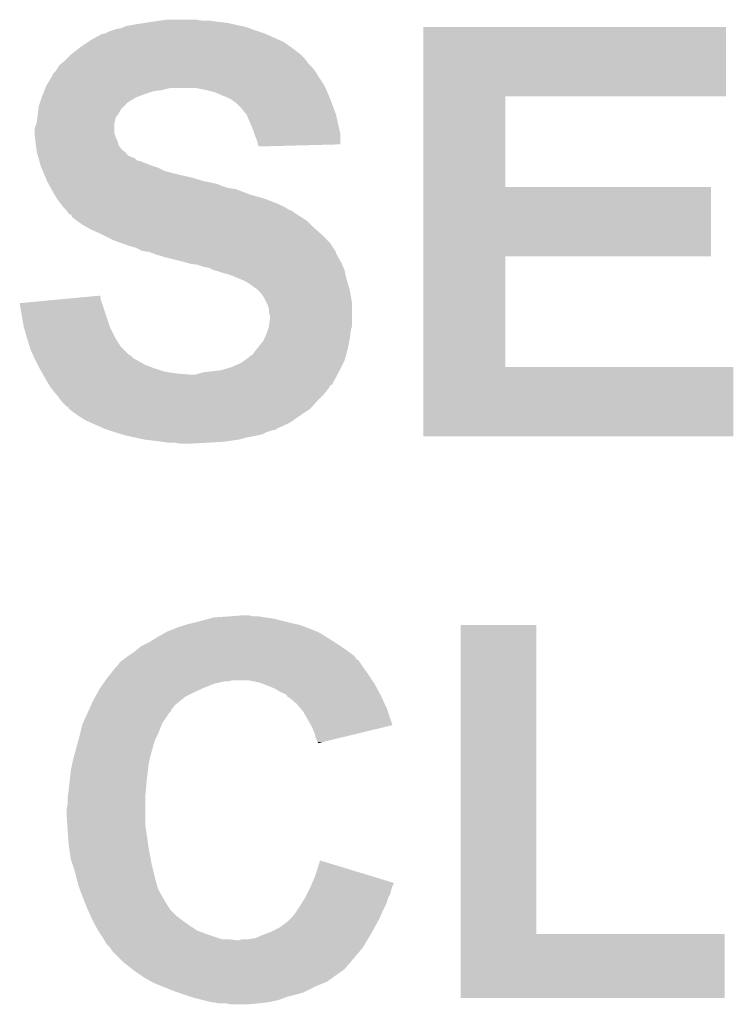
# Model space of a CAD drawing. Extents: x -0.05 to 0.95, y -0.15 to 2.1.
# Tile 23 of 38: x 0.15 to 0.22, y 1.45 to 1.55. Entities that reach past the tile are written whole.
import ezdxf

# ---------------------------------------------------------------- set-up
doc = ezdxf.new("R2010")
doc.units = 0
doc.layers.add('PAC1811_CLICK_V100A_GTO', color=14, linetype='CONTINUOUS')

msp = doc.modelspace()

# ---------------------------------------------------------------- linework, layer by layer
at = {"layer": 'PAC1811_CLICK_V100A_GTO'}
for points in [[(0.1631, 1.5467), (0.1638, 1.5468), (0.1672, 1.5467), (0.1666, 1.5468)], [(0.1587, 1.5458), (0.159, 1.5459), (0.1721, 1.5458), (0.171833, 1.5459)], [(0.159, 1.5459), (0.1595, 1.546), (0.171833, 1.5459), (0.171566, 1.546)], [(0.1595, 1.546), (0.15975, 1.5461), (0.171566, 1.546), (0.1713, 1.5461)], [(0.15975, 1.5461), (0.16, 1.5462), (0.1713, 1.5461), (0.17085, 1.5462)], [(0.16, 1.5462), (0.1611, 1.5464), (0.17085, 1.5462), (0.16995, 1.5464)], [(0.1611, 1.5464), (0.16175, 1.5465), (0.16995, 1.5464), (0.1695, 1.5465)], [(0.16175, 1.5465), (0.1624, 1.5466), (0.1695, 1.5465), (0.1686, 1.5466)], [(0.1624, 1.5466), (0.1631, 1.5467), (0.1686, 1.5466), (0.1679, 1.5467)], [(0.187901, 1.546099), (0.187901, 1.5461), (0.2163, 1.546099), (0.187901, 1.5461)], [(0.187901, 1.5396), (0.187901, 1.546099), (0.216299, 1.5396), (0.2163, 1.546099)], [(0.1567, 1.5449), (0.1578, 1.5455), (0.17435, 1.5449), (0.173, 1.5455)], [(0.158, 1.5455), (0.1584, 1.5457), (0.173, 1.5455), (0.1724, 1.5457)], [(0.1584, 1.5457), (0.1587, 1.5458), (0.1724, 1.5457), (0.1721, 1.5458)], [(0.1549, 1.5436), (0.155671, 1.5442), (0.1763, 1.5436), (0.1755, 1.5442)], [(0.155671, 1.5442), (0.1558, 1.5443), (0.1755, 1.5442), (0.17536, 1.5443)], [(0.1558, 1.5443), (0.1564, 1.5447), (0.17536, 1.5443), (0.1748, 1.5447)], [(0.1564, 1.5447), (0.1567, 1.5449), (0.1748, 1.5447), (0.17435, 1.5449)], [(0.1543, 1.543), (0.1544, 1.5431), (0.176875, 1.543), (0.1768, 1.5431)], [(0.1544, 1.5431), (0.1549, 1.5436), (0.1768, 1.5431), (0.1763, 1.5436)], [(0.1534, 1.542), (0.15364, 1.5424), (0.17772, 1.542), (0.1774, 1.5424)], [(0.15364, 1.5424), (0.1537, 1.5425), (0.1774, 1.5424), (0.1773, 1.5425)], [(0.1537, 1.5425), (0.15394, 1.5427), (0.1773, 1.5425), (0.1771, 1.5427)], [(0.15394, 1.5427), (0.1543, 1.543), (0.1771, 1.5427), (0.176875, 1.543)], [(0.15262, 1.5408), (0.15298, 1.5414), (0.1785, 1.5408), (0.1781, 1.5414)], [(0.15298, 1.5414), (0.1531, 1.5416), (0.1781, 1.5414), (0.17798, 1.5416)], [(0.1531, 1.5417), (0.1533, 1.5419), (0.17792, 1.5417), (0.1778, 1.5419)], [(0.1531, 1.5416), (0.1531, 1.5417), (0.17798, 1.5416), (0.17792, 1.5417)], [(0.1533, 1.5419), (0.1534, 1.542), (0.1778, 1.5419), (0.17772, 1.542)], [(0.15234, 1.5402), (0.15242, 1.5404), (0.1634, 1.5402), (0.1642, 1.5404)], [(0.15242, 1.5404), (0.1525, 1.5406), (0.1787, 1.5404), (0.1786, 1.5406)], [(0.1525, 1.5406), (0.15262, 1.5408), (0.1786, 1.5406), (0.1785, 1.5408)], [(0.1675, 1.5402), (0.1665, 1.5404), (0.1788, 1.5402), (0.1787, 1.5404)], [(0.1519, 1.539), (0.152067, 1.5395), (0.1601, 1.539), (0.1609, 1.5395)], [(0.152067, 1.5395), (0.1521, 1.5396), (0.1609, 1.5395), (0.161167, 1.5396)], [(0.1521, 1.5396), (0.15218, 1.5398), (0.161167, 1.5396), (0.1617, 1.5398)], [(0.15218, 1.5398), (0.1523, 1.5401), (0.1617, 1.5398), (0.1626, 1.5401)], [(0.1523, 1.5401), (0.15234, 1.5402), (0.1626, 1.5401), (0.1634, 1.5402)], [(0.1683, 1.54), (0.1675, 1.5402), (0.178886, 1.54), (0.1788, 1.5402)], [(0.169, 1.5397), (0.1683, 1.54), (0.179014, 1.5397), (0.178886, 1.54)], [(0.1695, 1.5395), (0.169, 1.5397), (0.1791, 1.5395), (0.179014, 1.5397)], [(0.1699, 1.5393), (0.1695, 1.5395), (0.179175, 1.5393), (0.1791, 1.5395)], [(0.1879, 1.5311), (0.187901, 1.539599), (0.195601, 1.5311), (0.1956, 1.539599)], [(0.187901, 1.539599), (0.187901, 1.5396), (0.1956, 1.539599), (0.216299, 1.5396)], [(0.151762, 1.5384), (0.1518, 1.5387), (0.1595, 1.5384), (0.1598, 1.5387)], [(0.1518, 1.5387), (0.1519, 1.539), (0.1598, 1.5387), (0.1601, 1.539)], [(0.1701, 1.5391), (0.1699, 1.5393), (0.17925, 1.5391), (0.179175, 1.5393)], [(0.1708, 1.5385), (0.1702, 1.5391), (0.179475, 1.5385), (0.17925, 1.5391)], [(0.1713, 1.5379), (0.1708, 1.5385), (0.1797, 1.5379), (0.179475, 1.5385)], [(0.1516, 1.5371), (0.151662, 1.5376), (0.1589, 1.5371), (0.159, 1.5376)], [(0.151662, 1.5376), (0.151713, 1.538), (0.159, 1.5376), (0.1593, 1.538)], [(0.151713, 1.538), (0.151762, 1.5384), (0.1593, 1.538), (0.1595, 1.5384)], [(0.1719, 1.5365), (0.1713, 1.5379), (0.180011, 1.5365), (0.1797, 1.5379)], [(0.1514, 1.5366), (0.1516, 1.5371), (0.1589, 1.5366), (0.1589, 1.5371)], [(0.1514, 1.5361), (0.1514, 1.5366), (0.1589, 1.5361), (0.1589, 1.5366)], [(0.151433, 1.5358), (0.1514, 1.5361), (0.159, 1.5358), (0.1589, 1.5361)], [(0.151478, 1.5354), (0.151433, 1.5358), (0.1592, 1.5354), (0.159, 1.5358)], [(0.172033, 1.5361), (0.1719, 1.5365), (0.1801, 1.5361), (0.180011, 1.5365)], [(0.1721, 1.5359), (0.172033, 1.5361), (0.1801, 1.5359), (0.1801, 1.5361)], [(0.1723, 1.5354), (0.1721, 1.5359), (0.180099, 1.5354), (0.1801, 1.5359)], [(0.1515, 1.5352), (0.151478, 1.5354), (0.15925, 1.5352), (0.1592, 1.5354)], [(0.151525, 1.535), (0.1515, 1.5352), (0.1593, 1.535), (0.15925, 1.5352)], [(0.151575, 1.5346), (0.151525, 1.535), (0.1596, 1.5346), (0.1593, 1.535)], [(0.172375, 1.5351), (0.1723, 1.5354), (0.180099, 1.5351), (0.180099, 1.5354)], [(0.1724, 1.535), (0.172375, 1.5351), (0.176236, 1.535), (0.180099, 1.5351)], [(0.1724, 1.534901), (0.1724, 1.535), (0.1724, 1.534901), (0.176236, 1.535)], [(0.1516, 1.5344), (0.151575, 1.5346), (0.159866, 1.5344), (0.1596, 1.5346)], [(0.151629, 1.5343), (0.1516, 1.5344), (0.16, 1.5343), (0.159866, 1.5344)], [(0.151657, 1.5342), (0.151629, 1.5343), (0.16, 1.5342), (0.16, 1.5343)], [(0.151714, 1.534), (0.151657, 1.5342), (0.1603, 1.534), (0.16, 1.5342)], [(0.151743, 1.5339), (0.151714, 1.534), (0.1605, 1.5339), (0.1603, 1.534)], [(0.151772, 1.5338), (0.151743, 1.5339), (0.1608, 1.5338), (0.1605, 1.5339)], [(0.151829, 1.5336), (0.151772, 1.5338), (0.161, 1.5336), (0.1608, 1.5338)], [(0.151857, 1.5335), (0.151829, 1.5336), (0.1614, 1.5335), (0.161, 1.5336)], [(0.151971, 1.5331), (0.151857, 1.5335), (0.1624, 1.5331), (0.1614, 1.5335)], [(0.152, 1.533), (0.151971, 1.5331), (0.1627, 1.533), (0.1624, 1.5331)], [(0.152043, 1.5329), (0.152, 1.533), (0.163, 1.5329), (0.1627, 1.533)], [(0.152171, 1.5326), (0.152043, 1.5329), (0.1636, 1.5326), (0.163, 1.5329)], [(0.152343, 1.5322), (0.152171, 1.5326), (0.1652, 1.5322), (0.1636, 1.5326)], [(0.152429, 1.532), (0.152343, 1.5322), (0.1661, 1.532), (0.1652, 1.5322)], [(0.152557, 1.5317), (0.152429, 1.532), (0.1671, 1.5317), (0.1661, 1.532)], [(0.1526, 1.5316), (0.152557, 1.5317), (0.1674, 1.5316), (0.1671, 1.5317)], [(0.152655, 1.5315), (0.1526, 1.5316), (0.168, 1.5315), (0.1676, 1.5316)], [(0.152709, 1.5314), (0.152655, 1.5315), (0.1685, 1.5314), (0.168, 1.5315)], [(0.152818, 1.5312), (0.152709, 1.5314), (0.169, 1.5312), (0.1685, 1.5314)], [(0.152927, 1.531), (0.152818, 1.5312), (0.1696, 1.531), (0.169, 1.5312)], [(0.1879, 1.531099), (0.1879, 1.5311), (0.2149, 1.531099), (0.195601, 1.5311)], [(0.1879, 1.5246), (0.1879, 1.531099), (0.214899, 1.5246), (0.2149, 1.531099)], [(0.152982, 1.5309), (0.152927, 1.531), (0.1703, 1.5309), (0.1696, 1.531)], [(0.1532, 1.5305), (0.152982, 1.5309), (0.17134, 1.5305), (0.1703, 1.5309)], [(0.15326, 1.5304), (0.1532, 1.5305), (0.1716, 1.5304), (0.17134, 1.5305)], [(0.1535, 1.53), (0.15326, 1.5304), (0.173, 1.53), (0.1716, 1.5304)], [(0.153875, 1.5295), (0.1535, 1.53), (0.1743, 1.5295), (0.173, 1.53)], [(0.1541, 1.5292), (0.153875, 1.5295), (0.1749, 1.5292), (0.1743, 1.5295)], [(0.1544, 1.5289), (0.1541, 1.5292), (0.1754, 1.5289), (0.1749, 1.5292)], [(0.1546, 1.5286), (0.1544, 1.5289), (0.1759, 1.5286), (0.1755, 1.5289)], [(0.1544, 1.5289), (0.1544, 1.5289), (0.1755, 1.5289), (0.1754, 1.5289)], [(0.1548, 1.5285), (0.154601, 1.5286), (0.176067, 1.5285), (0.1759, 1.5286)], [(0.1549, 1.5284), (0.1548, 1.5285), (0.176233, 1.5284), (0.176067, 1.5285)], [(0.1549, 1.5283), (0.1549, 1.5284), (0.1764, 1.5283), (0.176233, 1.5284)], [(0.1554, 1.5279), (0.1549, 1.5283), (0.177, 1.5279), (0.1764, 1.5283)], [(0.156, 1.5275), (0.1554, 1.5279), (0.1774, 1.5275), (0.177, 1.5279)], [(0.15635, 1.5273), (0.156, 1.5275), (0.1776, 1.5273), (0.1774, 1.5275)], [(0.1567, 1.5271), (0.15635, 1.5273), (0.177829, 1.5271), (0.1776, 1.5273)], [(0.1574, 1.5268), (0.1567, 1.5271), (0.178172, 1.5268), (0.177829, 1.5271)], [(0.1578, 1.5266), (0.1574, 1.5268), (0.1784, 1.5266), (0.178172, 1.5268)], [(0.1588, 1.5261), (0.1578, 1.5266), (0.1789, 1.5261), (0.1784, 1.5266)], [(0.15936, 1.5259), (0.1588, 1.5261), (0.1791, 1.5259), (0.1789, 1.5261)], [(0.1602, 1.5256), (0.15936, 1.5259), (0.1793, 1.5256), (0.1791, 1.5259)], [(0.1609, 1.5254), (0.1602, 1.5256), (0.179433, 1.5254), (0.1793, 1.5256)], [(0.1615, 1.5251), (0.1609, 1.5254), (0.179633, 1.5251), (0.179433, 1.5254)], [(0.1622, 1.525), (0.1615, 1.5251), (0.1797, 1.525), (0.179633, 1.5251)], [(0.16245, 1.5249), (0.1622, 1.525), (0.1797, 1.5249), (0.1797, 1.525)], [(0.1627, 1.5248), (0.16245, 1.5249), (0.17975, 1.5248), (0.1797, 1.5249)], [(0.163, 1.5247), (0.1627, 1.5248), (0.1798, 1.5247), (0.17975, 1.5248)], [(0.1634, 1.5246), (0.163, 1.5247), (0.17985, 1.5246), (0.1798, 1.5247)], [(0.1636, 1.5245), (0.1634, 1.5246), (0.1799, 1.5245), (0.17985, 1.5246)], [(0.1653, 1.5241), (0.1637, 1.5245), (0.18014, 1.5241), (0.1799, 1.5245)], [(0.16565, 1.524), (0.1653, 1.5241), (0.1802, 1.524), (0.18014, 1.5241)], [(0.166, 1.5239), (0.16565, 1.524), (0.180243, 1.5239), (0.1802, 1.524)], [(0.1667, 1.5238), (0.166, 1.5239), (0.180286, 1.5238), (0.180243, 1.5239)], [(0.1673, 1.5236), (0.1667, 1.5238), (0.180371, 1.5236), (0.180286, 1.5238)], [(0.1879, 1.524599), (0.1879, 1.5246), (0.1956, 1.524599), (0.214899, 1.5246)], [(0.1879, 1.5142), (0.1879, 1.524599), (0.195601, 1.5142), (0.1956, 1.524599)], [(0.1678, 1.5235), (0.1673, 1.5236), (0.180414, 1.5235), (0.180371, 1.5236)], [(0.1682, 1.5233), (0.1678, 1.5235), (0.1805, 1.5233), (0.180414, 1.5235)], [(0.1686, 1.5232), (0.1682, 1.5233), (0.180522, 1.5232), (0.1805, 1.5233)], [(0.1692, 1.523), (0.1686, 1.5232), (0.180567, 1.523), (0.180522, 1.5232)], [(0.1696, 1.5229), (0.1692, 1.523), (0.180589, 1.5229), (0.180567, 1.523)], [(0.1698, 1.5228), (0.1696, 1.5229), (0.180611, 1.5228), (0.180589, 1.5229)], [(0.1706, 1.5225), (0.1699, 1.5228), (0.180678, 1.5225), (0.180611, 1.5228)], [(0.17085, 1.5224), (0.1706, 1.5225), (0.1807, 1.5224), (0.180678, 1.5225)], [(0.1711, 1.5223), (0.17085, 1.5224), (0.18073, 1.5223), (0.1807, 1.5224)], [(0.1716, 1.522), (0.1711, 1.5223), (0.18082, 1.522), (0.18073, 1.5223)], [(0.172, 1.5217), (0.1716, 1.522), (0.18091, 1.5217), (0.18082, 1.522)], [(0.1723, 1.5215), (0.172, 1.5217), (0.18097, 1.5215), (0.18091, 1.5217)], [(0.1724, 1.5214), (0.1723, 1.5215), (0.181, 1.5214), (0.18097, 1.5215)], [(0.1726, 1.5212), (0.1724, 1.5214), (0.181033, 1.5212), (0.181, 1.5214)], [(0.1729, 1.5208), (0.1726, 1.5212), (0.1811, 1.5208), (0.181033, 1.5212)], [(0.150001, 1.5202), (0.151072, 1.5203), (0.157733, 1.5202), (0.1577, 1.5203)], [(0.1502, 1.519), (0.150001, 1.5202), (0.158133, 1.519), (0.157733, 1.5202)], [(0.151072, 1.5203), (0.153214, 1.5205), (0.1577, 1.5203), (0.1576, 1.5205)], [(0.153214, 1.5205), (0.156428, 1.5208), (0.1576, 1.5205), (0.1576, 1.5208)], [(0.156428, 1.5208), (0.1575, 1.5209), (0.1576, 1.5208), (0.1575, 1.5209)], [(0.1732, 1.5202), (0.1729, 1.5208), (0.1812, 1.5202), (0.1811, 1.5208)], [(0.1733, 1.52), (0.1732, 1.5202), (0.1812, 1.52), (0.1812, 1.5202)], [(0.1734, 1.5197), (0.1733, 1.52), (0.1812, 1.5197), (0.1812, 1.52)], [(0.1734, 1.5193), (0.1734, 1.5197), (0.1812, 1.5193), (0.1812, 1.5197)], [(0.1735, 1.519), (0.1734, 1.5193), (0.1812, 1.519), (0.1812, 1.5193)], [(0.1504, 1.5179), (0.1502, 1.519), (0.1585, 1.5179), (0.158133, 1.519)], [(0.1734, 1.518), (0.1735, 1.5188), (0.1812, 1.518), (0.1812, 1.5188)], [(0.1735, 1.5188), (0.1735, 1.519), (0.1812, 1.5188), (0.1812, 1.519)], [(0.1507, 1.5169), (0.1504, 1.5179), (0.159, 1.5169), (0.1585, 1.5179)], [(0.172986, 1.5169), (0.1732, 1.5174), (0.181, 1.5169), (0.181062, 1.5174)], [(0.1732, 1.5174), (0.1733, 1.5177), (0.181062, 1.5174), (0.1811, 1.5177)], [(0.1733, 1.5177), (0.1734, 1.518), (0.1811, 1.5177), (0.1812, 1.518)], [(0.15094, 1.5161), (0.1507, 1.5169), (0.1595, 1.5161), (0.159, 1.5169)], [(0.17226, 1.5159), (0.1729, 1.5167), (0.1808, 1.5159), (0.18096, 1.5167)], [(0.1729, 1.5167), (0.172986, 1.5169), (0.18096, 1.5167), (0.181, 1.5169)], [(0.151, 1.5159), (0.15094, 1.5161), (0.1597, 1.5159), (0.1595, 1.5161)], [(0.151267, 1.5153), (0.151, 1.5159), (0.1603, 1.5153), (0.1597, 1.5159)], [(0.1716, 1.5152), (0.1719, 1.5154), (0.180609, 1.5152), (0.180664, 1.5154)], [(0.1719, 1.5154), (0.1721, 1.5157), (0.180664, 1.5154), (0.180745, 1.5157)], [(0.1721, 1.5157), (0.17226, 1.5159), (0.180745, 1.5157), (0.1808, 1.5159)], [(0.1514, 1.515), (0.151267, 1.5153), (0.1607, 1.515), (0.1604, 1.5153)], [(0.151267, 1.5153), (0.151267, 1.5153), (0.1604, 1.5153), (0.1603, 1.5153)], [(0.1515, 1.5148), (0.1514, 1.515), (0.1611, 1.5148), (0.1607, 1.515)], [(0.1517, 1.5144), (0.1515, 1.5148), (0.1618, 1.5144), (0.1611, 1.5148)], [(0.1699, 1.5142), (0.1708, 1.5146), (0.1802, 1.5142), (0.1804, 1.5146)], [(0.1708, 1.5146), (0.17108, 1.5148), (0.1804, 1.5146), (0.1805, 1.5148)], [(0.17108, 1.5148), (0.1715, 1.5151), (0.1805, 1.5148), (0.180582, 1.5151)], [(0.1715, 1.5151), (0.1716, 1.5152), (0.180582, 1.5151), (0.180609, 1.5152)], [(0.1518, 1.5142), (0.1517, 1.5144), (0.162333, 1.5142), (0.1618, 1.5144)], [(0.151857, 1.5141), (0.1518, 1.5142), (0.1626, 1.5141), (0.162333, 1.5142)], [(0.152029, 1.5138), (0.151857, 1.5141), (0.1635, 1.5138), (0.1626, 1.5141)], [(0.152143, 1.5136), (0.152029, 1.5138), (0.1647, 1.5136), (0.1635, 1.5138)], [(0.1522, 1.5135), (0.152143, 1.5136), (0.1659, 1.5135), (0.1647, 1.5136)], [(0.1665, 1.5135), (0.1672, 1.5137), (0.179836, 1.5135), (0.179945, 1.5137)], [(0.1672, 1.5137), (0.168, 1.5138), (0.179945, 1.5137), (0.18, 1.5138)], [(0.168, 1.5138), (0.1689, 1.5139), (0.18, 1.5138), (0.18005, 1.5139)], [(0.1689, 1.5139), (0.1699, 1.5142), (0.18005, 1.5139), (0.1802, 1.5142)], [(0.1879, 1.514199), (0.1879, 1.5142), (0.217, 1.514199), (0.195601, 1.5142)], [(0.1879, 1.507701), (0.1879, 1.514199), (0.216999, 1.507701), (0.217, 1.514199)], [(0.1526, 1.5128), (0.1522, 1.5135), (0.179455, 1.5128), (0.179836, 1.5135)], [(0.15266, 1.5127), (0.1526, 1.5128), (0.1794, 1.5127), (0.179455, 1.5128)], [(0.15272, 1.5126), (0.15266, 1.5127), (0.179399, 1.5126), (0.1794, 1.5127)], [(0.15278, 1.5125), (0.15272, 1.5126), (0.1792, 1.5125), (0.179399, 1.5126)], [(0.1529, 1.5123), (0.15278, 1.5125), (0.179067, 1.5123), (0.1792, 1.5125)], [(0.15298, 1.5122), (0.1529, 1.5123), (0.179, 1.5122), (0.179067, 1.5123)], [(0.15338, 1.5117), (0.15298, 1.5122), (0.1786, 1.5117), (0.179, 1.5122)], [(0.1537, 1.5113), (0.15338, 1.5117), (0.1782, 1.5113), (0.1786, 1.5117)], [(0.15385, 1.5111), (0.1537, 1.5113), (0.178, 1.5111), (0.1782, 1.5113)], [(0.154, 1.5109), (0.15385, 1.5111), (0.177825, 1.5109), (0.178, 1.5111)], [(0.1544, 1.5105), (0.154, 1.5109), (0.177475, 1.5105), (0.177825, 1.5109)], [(0.154599, 1.5104), (0.1544, 1.5105), (0.177388, 1.5104), (0.177475, 1.5105)], [(0.1546, 1.5103), (0.154599, 1.5104), (0.1773, 1.5103), (0.177388, 1.5104)], [(0.1554, 1.5097), (0.154601, 1.5103), (0.1764, 1.5097), (0.1773, 1.5103)], [(0.1562, 1.5092), (0.1554, 1.5097), (0.175686, 1.5092), (0.1764, 1.5097)], [(0.15665, 1.509), (0.1562, 1.5092), (0.1754, 1.509), (0.175686, 1.5092)], [(0.158, 1.5084), (0.15665, 1.509), (0.1741, 1.5084), (0.1754, 1.509)], [(0.1583, 1.5083), (0.158, 1.5084), (0.174, 1.5083), (0.1741, 1.5084)], [(0.1589, 1.5081), (0.1583, 1.5083), (0.1732, 1.5081), (0.1738, 1.5083)], [(0.1583, 1.5083), (0.1583, 1.5083), (0.1738, 1.5083), (0.174, 1.5083)], [(0.159567, 1.5079), (0.1589, 1.5081), (0.1728, 1.5079), (0.1732, 1.5081)], [(0.1599, 1.5078), (0.159567, 1.5079), (0.1724, 1.5078), (0.1728, 1.5079)], [(0.16035, 1.5077), (0.1599, 1.5078), (0.1719, 1.5077), (0.1724, 1.5078)], [(0.1608, 1.5076), (0.16035, 1.5077), (0.1713, 1.5076), (0.1719, 1.5077)], [(0.1617, 1.5074), (0.1608, 1.5076), (0.1706, 1.5074), (0.1713, 1.5076)], [(0.1633, 1.5072), (0.1617, 1.5074), (0.1692, 1.5072), (0.1706, 1.5074)], [(0.164, 1.5071), (0.1633, 1.5072), (0.1676, 1.5071), (0.1692, 1.5072)], [(0.1651, 1.507), (0.1646, 1.5071), (0.1658, 1.507), (0.1676, 1.5071)], [(0.216999, 1.5077), (0.1879, 1.507701), (0.216999, 1.5077), (0.216999, 1.507701)], [(0.1671, 1.4904), (0.167833, 1.4906), (0.1746, 1.4904), (0.1738, 1.4906)], [(0.167833, 1.4906), (0.1682, 1.4907), (0.1738, 1.4906), (0.1731, 1.4907)], [(0.1682, 1.4907), (0.1696, 1.4908), (0.1731, 1.4907), (0.1725, 1.4908)], [(0.1696, 1.4908), (0.1709, 1.4909), (0.172, 1.4908), (0.1715, 1.4909)], [(0.1639, 1.4894), (0.16465, 1.4897), (0.17785, 1.4894), (0.1771, 1.4897)], [(0.16465, 1.4897), (0.1649, 1.4898), (0.1771, 1.4897), (0.176833, 1.4898)], [(0.1649, 1.4898), (0.165566, 1.49), (0.176833, 1.4898), (0.1763, 1.49)], [(0.165566, 1.49), (0.1659, 1.4901), (0.1763, 1.49), (0.17585, 1.4901)], [(0.1659, 1.4901), (0.1663, 1.4902), (0.17585, 1.4901), (0.1754, 1.4902)], [(0.1663, 1.4902), (0.1671, 1.4904), (0.1754, 1.4902), (0.1746, 1.4904)], [(0.1914, 1.461), (0.191401, 1.489999), (0.198501, 1.461), (0.1985, 1.489999)], [(0.191401, 1.489999), (0.191401, 1.49), (0.1985, 1.489999), (0.191401, 1.49)], [(0.1622, 1.4884), (0.163, 1.4889), (0.17954, 1.4884), (0.17874, 1.4889)], [(0.163, 1.4889), (0.16372, 1.4893), (0.17874, 1.4889), (0.1781, 1.4893)], [(0.16372, 1.4893), (0.1639, 1.4894), (0.1781, 1.4893), (0.17785, 1.4894)], [(0.1608, 1.4875), (0.16104, 1.4877), (0.180867, 1.4875), (0.1806, 1.4877)], [(0.16104, 1.4877), (0.1614, 1.488), (0.1806, 1.4877), (0.18015, 1.488)], [(0.1614, 1.488), (0.162, 1.4883), (0.18015, 1.488), (0.1797, 1.4883)], [(0.162, 1.4883), (0.1622, 1.4884), (0.1797, 1.4883), (0.17954, 1.4884)], [(0.159666, 1.4867), (0.1598, 1.4868), (0.1818, 1.4867), (0.1816, 1.4868)], [(0.1598, 1.4868), (0.160066, 1.487), (0.1816, 1.4868), (0.1815, 1.487)], [(0.160066, 1.487), (0.1602, 1.4871), (0.1815, 1.487), (0.1814, 1.4871)], [(0.1602, 1.4871), (0.1608, 1.4875), (0.1814, 1.4871), (0.180867, 1.4875)], [(0.15852, 1.4854), (0.159, 1.486), (0.1827, 1.4854), (0.182272, 1.486)], [(0.159, 1.486), (0.1591, 1.4861), (0.182272, 1.486), (0.1822, 1.4861)], [(0.1591, 1.4861), (0.1592, 1.4862), (0.1822, 1.4861), (0.182133, 1.4862)], [(0.1592, 1.4862), (0.1594, 1.4865), (0.182133, 1.4862), (0.181933, 1.4865)], [(0.1594, 1.4865), (0.159666, 1.4867), (0.181933, 1.4865), (0.1818, 1.4867)], [(0.15806, 1.4848), (0.1582, 1.485), (0.1831, 1.4848), (0.182967, 1.485)], [(0.1582, 1.485), (0.15852, 1.4854), (0.182967, 1.485), (0.1827, 1.4854)], [(0.157282, 1.4836), (0.1575, 1.484), (0.1662, 1.4836), (0.16708, 1.484)], [(0.1575, 1.484), (0.15757, 1.4841), (0.16708, 1.484), (0.1673, 1.4841)], [(0.15757, 1.4841), (0.15785, 1.4845), (0.1673, 1.4841), (0.1683, 1.4845)], [(0.15785, 1.4845), (0.15799, 1.4847), (0.1683, 1.4845), (0.1692, 1.4847)], [(0.15799, 1.4847), (0.15806, 1.4848), (0.1696, 1.4847), (0.1699, 1.4848)], [(0.15806, 1.4848), (0.15806, 1.4848), (0.1699, 1.4848), (0.1715, 1.4848)], [(0.1725, 1.4846), (0.1715, 1.4848), (0.183233, 1.4846), (0.1831, 1.4848)], [(0.172766, 1.4845), (0.1725, 1.4846), (0.1833, 1.4845), (0.183233, 1.4846)], [(0.1733, 1.4843), (0.172766, 1.4845), (0.183409, 1.4843), (0.1833, 1.4845)], [(0.174, 1.484), (0.1733, 1.4843), (0.183573, 1.484), (0.183409, 1.4843)], [(0.1745, 1.4837), (0.174, 1.484), (0.183736, 1.4837), (0.183573, 1.484)], [(0.1569, 1.4829), (0.157118, 1.4833), (0.1651, 1.4829), (0.1656, 1.4833)], [(0.157118, 1.4833), (0.157282, 1.4836), (0.1656, 1.4833), (0.1662, 1.4836)], [(0.175, 1.4835), (0.1745, 1.4837), (0.183845, 1.4835), (0.183736, 1.4837)], [(0.175067, 1.4834), (0.175, 1.4835), (0.1839, 1.4834), (0.183845, 1.4835)], [(0.1752, 1.4832), (0.175067, 1.4834), (0.183992, 1.4832), (0.1839, 1.4834)], [(0.176, 1.4826), (0.1753, 1.4832), (0.184269, 1.4826), (0.183992, 1.4832)], [(0.156491, 1.482), (0.156718, 1.4825), (0.1642, 1.482), (0.1646, 1.4825)], [(0.156718, 1.4825), (0.1569, 1.4829), (0.1646, 1.4825), (0.1651, 1.4829)], [(0.176429, 1.4821), (0.176, 1.4826), (0.1845, 1.4821), (0.184269, 1.4826)], [(0.1766, 1.4819), (0.176429, 1.4821), (0.184566, 1.4819), (0.1845, 1.4821)], [(0.155945, 1.4808), (0.156355, 1.4817), (0.1634, 1.4808), (0.164, 1.4817)], [(0.156355, 1.4817), (0.156445, 1.4819), (0.164, 1.4817), (0.1642, 1.4819)], [(0.156445, 1.4819), (0.156491, 1.482), (0.1642, 1.4819), (0.1642, 1.482)], [(0.177343, 1.4806), (0.1766, 1.4819), (0.184999, 1.4806), (0.184566, 1.4819)], [(0.155675, 1.4798), (0.1559, 1.4807), (0.163, 1.4798), (0.16336, 1.4807)], [(0.1559, 1.4807), (0.155945, 1.4808), (0.16336, 1.4807), (0.1634, 1.4808)], [(0.1774, 1.4805), (0.177343, 1.4806), (0.184588, 1.4805), (0.184999, 1.4806)], [(0.1777, 1.4798), (0.1774, 1.4805), (0.181704, 1.4798), (0.184588, 1.4805)], [(0.155518, 1.4792), (0.1556, 1.4795), (0.1627, 1.4792), (0.16285, 1.4795)], [(0.1556, 1.4795), (0.155675, 1.4798), (0.16285, 1.4795), (0.163, 1.4798)], [(0.1778, 1.4794), (0.1777, 1.4798), (0.180056, 1.4794), (0.181704, 1.4798)], [(0.1779, 1.4792), (0.1778, 1.4794), (0.179232, 1.4792), (0.180056, 1.4794)], [(0.155136, 1.4778), (0.155518, 1.4792), (0.1623, 1.4778), (0.1627, 1.4792)], [(0.1779, 1.479001), (0.1779, 1.4792), (0.178411, 1.479001), (0.179232, 1.4792)], [(0.177999, 1.479), (0.1779, 1.479001), (0.178407, 1.479), (0.178411, 1.479001)], [(0.178, 1.478901), (0.177999, 1.479), (0.178, 1.478901), (0.178407, 1.479)], [(0.155, 1.4773), (0.155136, 1.4778), (0.162189, 1.4773), (0.1623, 1.4778)], [(0.1548, 1.4763), (0.15492, 1.4769), (0.162033, 1.4763), (0.1621, 1.4769)], [(0.15492, 1.4769), (0.155, 1.4773), (0.1621, 1.4769), (0.162189, 1.4773)], [(0.154667, 1.4751), (0.1548, 1.4763), (0.1619, 1.4751), (0.162033, 1.4763)], [(0.1546, 1.4745), (0.154667, 1.4751), (0.161845, 1.4745), (0.1619, 1.4751)], [(0.1545, 1.4738), (0.154529, 1.474), (0.1618, 1.4738), (0.1618, 1.474)], [(0.1545, 1.4732), (0.1545, 1.4738), (0.1618, 1.4732), (0.1618, 1.4738)], [(0.154529, 1.474), (0.1546, 1.4745), (0.1618, 1.474), (0.161845, 1.4745)], [(0.1544, 1.4727), (0.1545, 1.4732), (0.1618, 1.4727), (0.1618, 1.4732)], [(0.1544, 1.4723), (0.1544, 1.4727), (0.1618, 1.4723), (0.1618, 1.4727)], [(0.154473, 1.4712), (0.1544, 1.4723), (0.1618, 1.4712), (0.1618, 1.4723)], [(0.1545, 1.4708), (0.154473, 1.4712), (0.161857, 1.4708), (0.1618, 1.4712)], [(0.154522, 1.4705), (0.1545, 1.4708), (0.1619, 1.4705), (0.161857, 1.4708)], [(0.154564, 1.4699), (0.154522, 1.4705), (0.162, 1.4699), (0.1619, 1.4705)], [(0.1546, 1.4694), (0.154564, 1.4699), (0.162062, 1.4694), (0.162, 1.4699)], [(0.154643, 1.4691), (0.1546, 1.4694), (0.1621, 1.4691), (0.162062, 1.4694)], [(0.1548, 1.468), (0.154643, 1.4691), (0.162306, 1.468), (0.1621, 1.4691)], [(0.154967, 1.4675), (0.1548, 1.468), (0.1624, 1.4675), (0.162306, 1.468)], [(0.1552, 1.4668), (0.154967, 1.4675), (0.162575, 1.4668), (0.1624, 1.4675)], [(0.1778, 1.4666), (0.178201, 1.4679), (0.182471, 1.4666), (0.178201, 1.4679)], [(0.155425, 1.4659), (0.1552, 1.4668), (0.1628, 1.4659), (0.162575, 1.4668)], [(0.177466, 1.465799), (0.1778, 1.4666), (0.1851, 1.465799), (0.182471, 1.4666)], [(0.1555, 1.4656), (0.155425, 1.4659), (0.162886, 1.4656), (0.1628, 1.4659)], [(0.155645, 1.4652), (0.1555, 1.4656), (0.163, 1.4652), (0.162886, 1.4656)], [(0.1773, 1.4654), (0.177342, 1.4655), (0.184967, 1.4654), (0.185, 1.4655)], [(0.177342, 1.4655), (0.177425, 1.4657), (0.185, 1.4655), (0.1851, 1.4657)], [(0.177425, 1.4657), (0.177466, 1.465799), (0.1851, 1.4657), (0.1851, 1.465799)], [(0.1559, 1.4645), (0.155645, 1.4652), (0.1634, 1.4645), (0.163, 1.4652)], [(0.1768, 1.4644), (0.177, 1.4648), (0.1846, 1.4644), (0.1848, 1.4648)], [(0.177, 1.4648), (0.1772, 1.4652), (0.1848, 1.4648), (0.1849, 1.4652)], [(0.1772, 1.4652), (0.1773, 1.4654), (0.1849, 1.4652), (0.184967, 1.4654)], [(0.15618, 1.4638), (0.1559, 1.4645), (0.1638, 1.4638), (0.1634, 1.4645)], [(0.1563, 1.4635), (0.15618, 1.4638), (0.164, 1.4635), (0.1638, 1.4638)], [(0.1763, 1.4636), (0.176425, 1.4638), (0.1843, 1.4636), (0.1844, 1.4638)], [(0.176425, 1.4638), (0.1768, 1.4644), (0.1844, 1.4638), (0.1846, 1.4644)], [(0.156433, 1.4632), (0.1563, 1.4635), (0.1642, 1.4632), (0.164, 1.4635)], [(0.156611, 1.4628), (0.156433, 1.4632), (0.1646, 1.4628), (0.1642, 1.4632)], [(0.1567, 1.4626), (0.156611, 1.4628), (0.16485, 1.4626), (0.1646, 1.4628)], [(0.1756, 1.4626), (0.1759, 1.463), (0.183843, 1.4626), (0.184014, 1.463)], [(0.1759, 1.463), (0.176033, 1.4632), (0.184014, 1.463), (0.1841, 1.4632)], [(0.176033, 1.4632), (0.1763, 1.4636), (0.1841, 1.4632), (0.1843, 1.4636)], [(0.1568, 1.4624), (0.1567, 1.4626), (0.1651, 1.4624), (0.16485, 1.4626)], [(0.15705, 1.4619), (0.1568, 1.4624), (0.1658, 1.4619), (0.1651, 1.4624)], [(0.1571, 1.4618), (0.15705, 1.4619), (0.16595, 1.4618), (0.1658, 1.4619)], [(0.157386, 1.4613), (0.1571, 1.4618), (0.1667, 1.4613), (0.16595, 1.4618)], [(0.1744, 1.4616), (0.1752, 1.4622), (0.183315, 1.4616), (0.183639, 1.4622)], [(0.1752, 1.4622), (0.1755, 1.4625), (0.183639, 1.4622), (0.1838, 1.4625)], [(0.1755, 1.4625), (0.1756, 1.4626), (0.1838, 1.4625), (0.183843, 1.4626)], [(0.1575, 1.4611), (0.157386, 1.4613), (0.16725, 1.4611), (0.1667, 1.4613)], [(0.157633, 1.4609), (0.1575, 1.4611), (0.1678, 1.4609), (0.16725, 1.4611)], [(0.1579, 1.4605), (0.157633, 1.4609), (0.169, 1.4605), (0.1678, 1.4609)], [(0.1721, 1.4606), (0.1728, 1.4609), (0.18274, 1.4606), (0.18292, 1.4609)], [(0.1728, 1.4609), (0.1736, 1.4612), (0.18292, 1.4609), (0.1831, 1.4612)], [(0.1736, 1.4612), (0.1744, 1.4616), (0.1831, 1.4612), (0.183315, 1.4616)], [(0.1914, 1.460999), (0.1914, 1.461), (0.2162, 1.460999), (0.198501, 1.461)], [(0.1914, 1.455001), (0.1914, 1.460999), (0.216199, 1.455001), (0.2162, 1.460999)], [(0.15796, 1.4604), (0.1579, 1.4605), (0.1704, 1.4604), (0.1697, 1.4605)], [(0.1582, 1.46), (0.15796, 1.4604), (0.18238, 1.46), (0.18262, 1.4604)], [(0.1585, 1.4597), (0.1582, 1.46), (0.1822, 1.4597), (0.18238, 1.46)], [(0.1706, 1.4604), (0.1708, 1.4605), (0.18262, 1.4604), (0.18268, 1.4605)], [(0.1714, 1.4605), (0.1721, 1.4606), (0.18268, 1.4605), (0.18274, 1.4606)], [(0.1587, 1.4594), (0.1585, 1.4597), (0.181946, 1.4594), (0.1822, 1.4597)], [(0.1597, 1.4584), (0.1587, 1.4594), (0.1811, 1.4584), (0.181946, 1.4594)], [(0.1598, 1.4583), (0.1597, 1.4584), (0.181014, 1.4583), (0.1811, 1.4584)], [(0.160572, 1.4577), (0.1598, 1.4583), (0.1805, 1.4577), (0.181014, 1.4583)], [(0.1607, 1.4576), (0.160572, 1.4577), (0.18036, 1.4576), (0.1805, 1.4577)], [(0.161272, 1.4572), (0.1607, 1.4576), (0.1798, 1.4572), (0.18036, 1.4576)], [(0.161414, 1.4571), (0.161272, 1.4572), (0.1797, 1.4571), (0.1798, 1.4572)], [(0.161415, 1.4571), (0.161414, 1.4571), (0.1796, 1.4571), (0.1797, 1.4571)], [(0.1617, 1.4569), (0.161415, 1.4571), (0.1794, 1.4569), (0.1796, 1.4571)], [(0.16242, 1.4565), (0.1617, 1.4569), (0.1788, 1.4565), (0.1794, 1.4569)], [(0.1626, 1.4564), (0.16242, 1.4565), (0.17855, 1.4564), (0.1788, 1.4565)], [(0.16335, 1.4561), (0.1626, 1.4564), (0.1778, 1.4561), (0.17855, 1.4564)], [(0.1646, 1.4556), (0.16335, 1.4561), (0.1768, 1.4556), (0.1778, 1.4561)], [(0.1649, 1.4555), (0.1646, 1.4556), (0.1766, 1.4555), (0.1768, 1.4556)], [(0.1655, 1.4553), (0.1649, 1.4555), (0.1759, 1.4553), (0.1766, 1.4555)], [(0.1661, 1.4551), (0.1655, 1.4553), (0.1751, 1.4551), (0.1759, 1.4553)], [(0.1664, 1.455), (0.1661, 1.4551), (0.174833, 1.455), (0.1751, 1.4551)], [(0.1672, 1.4548), (0.1664, 1.455), (0.1743, 1.4548), (0.174833, 1.455)], [(0.168, 1.4546), (0.1672, 1.4548), (0.1734, 1.4546), (0.1743, 1.4548)], [(0.1687, 1.4545), (0.168, 1.4546), (0.1725, 1.4545), (0.1734, 1.4546)], [(0.1698, 1.4544), (0.1693, 1.4545), (0.1715, 1.4544), (0.1725, 1.4545)], [(0.216199, 1.455), (0.1914, 1.455001), (0.216199, 1.455), (0.216199, 1.455001)]]:
    msp.add_solid(points, dxfattribs=at)

doc.saveas('drawing.dxf')
